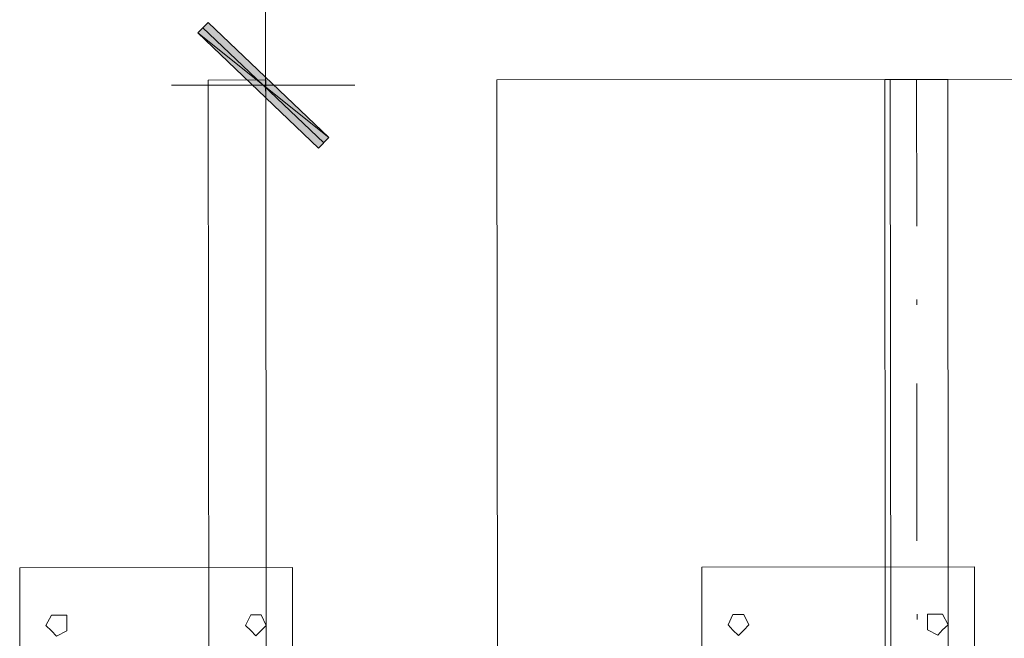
# Model space of a CAD drawing. Header units: inches. Extents: x -5850 to 5646, y 8947 to 13007.
# Tile 212 of 256: x -4283 to -4204, y 11353 to 11403. Entities that reach past the tile are written whole.
import ezdxf

# ---------------------------------------------------------------- set-up
doc = ezdxf.new("R2010")
doc.units = ezdxf.units.IN
doc.header["$MEASUREMENT"] = 0
for name, color, linetype in [('at_Entity', 7, 'Continuous'), ('at_Rect', 7, 'Continuous'), ('at_Solid', 7, 'Continuous')]:
    doc.layers.add(name, color=color, linetype=linetype)

msp = doc.modelspace()

# ---------------------------------------------------------------- hatches: boundary and pattern name
at = {"layer": 'at_Solid', "lineweight": 20}
for points in [[(-4258.525, 11393.489), (-4269.072, 11401.927), (-4268.237, 11402.77)], [(-4259.361, 11392.64), (-4258.525, 11393.489), (-4269.072, 11401.927)]]:
    msp.add_hatch(color=7, dxfattribs=at).paths.add_polyline_path(points)

# ---------------------------------------------------------------- linework, layer by layer
at = {"layer": 'at_Entity', "color": 7, "lineweight": 20}
for p, q in [((-4263.611, 11406.159), (-4263.597, 11389.681)), ((-4269.072, 11401.927), (-4268.237, 11402.77)), ((-4268.237, 11402.77), (-4258.525, 11393.489)), ((-4258.525, 11393.489), (-4269.072, 11401.927)), ((-4269.072, 11401.927), (-4259.361, 11392.64)), ((-4258.525, 11393.489), (-4269.072, 11401.927)), ((-4268.682, 11402.352), (-4258.915, 11393.064)), ((-4268.233, 11398.125), (-4263.604, 11398.129)), ((-4267.485, 10560.932), (-4268.233, 11398.125)), ((-4263.604, 11398.129), (-4262.802, 10500.109)), ((-4244.979, 11398.146), (-4213.751, 11398.174)), ((-4244.177, 10500.125), (-4244.979, 11398.146)), ((-4213.751, 11398.174), (-4211.186, 11398.176)), ((-4212.949, 10500.153), (-4213.751, 11398.174)), ((-4213.305, 11398.174), (-4208.676, 11398.178)), ((-4212.557, 10560.981), (-4213.305, 11398.174)), ((-4211.186, 11398.176), (-4208.676, 11398.178)), ((-4208.676, 11398.178), (-4172.764, 11398.21)), ((-4208.676, 11398.178), (-4207.875, 10500.158)), ((-4207.875, 10500.158), (-4208.676, 11398.178)), ((-4256.41, 11397.712), (-4271.188, 11397.699)), ((-4259.361, 11392.64), (-4258.525, 11393.489)), ((-4226.37, 11354.231), (-4225.981, 11355.079)), ((-4225.981, 11355.079), (-4225.534, 11355.08)), ((-4225.534, 11355.08), (-4225.088, 11355.08)), ((-4225.088, 11355.08), (-4224.697, 11354.233)), ((-4210.311, 11355.093), (-4209.474, 11355.094)), ((-4210.31, 11353.828), (-4210.311, 11355.093)), ((-4209.474, 11355.094), (-4209.084, 11355.094)), ((-4209.084, 11355.094), (-4208.637, 11354.247)), ((-4281.298, 11354.182), (-4280.853, 11355.03)), ((-4280.853, 11355.03), (-4280.462, 11355.031)), ((-4280.462, 11355.031), (-4279.626, 11355.031)), ((-4279.626, 11355.031), (-4279.625, 11353.766)), ((-4265.238, 11354.197), (-4264.792, 11355.045)), ((-4264.792, 11355.045), (-4264.402, 11355.045)), ((-4264.402, 11355.045), (-4263.956, 11355.045)), ((-4263.956, 11355.045), (-4263.565, 11354.198)), ((-4280.851, 11353.765), (-4281.298, 11354.182)), ((-4280.461, 11353.341), (-4280.851, 11353.765)), ((-4279.625, 11353.766), (-4280.461, 11353.341)), ((-4264.791, 11353.779), (-4265.238, 11354.197)), ((-4264.401, 11353.355), (-4264.791, 11353.779)), ((-4263.955, 11353.78), (-4264.401, 11353.355)), ((-4263.565, 11354.198), (-4263.955, 11353.78)), ((-4225.979, 11353.814), (-4226.37, 11354.231)), ((-4225.533, 11353.39), (-4225.979, 11353.814)), ((-4225.087, 11353.814), (-4225.533, 11353.39)), ((-4224.697, 11354.233), (-4225.087, 11353.814)), ((-4209.473, 11353.404), (-4210.31, 11353.828)), ((-4209.083, 11353.829), (-4209.473, 11353.404)), ((-4208.637, 11354.247), (-4209.083, 11353.829))]:
    msp.add_line(p, q, dxfattribs=at)
at = {"layer": 'at_Entity', "color": 3, "lineweight": 20}
for p, q in [((-4211.175, 11386.348), (-4211.186, 11398.176)), ((-4211.17, 11380.014), (-4211.17, 11380.437)), ((-4211.153, 11361.009), (-4211.164, 11373.679)), ((-4211.147, 11354.669), (-4211.147, 11355.093))]:
    msp.add_line(p, q, dxfattribs=at)
at = {"layer": 'at_Rect', "color": 7, "lineweight": 20}
for p, q in [((-4283.414, 11358.832), (-4261.45, 11358.852)), ((-4283.414, 11358.832), (-4283.391, 11333.91)), ((-4261.428, 11333.93), (-4261.45, 11358.852)), ((-4228.488, 11358.881), (-4206.522, 11358.901)), ((-4228.488, 11358.881), (-4228.466, 11333.959)), ((-4206.5, 11333.979), (-4206.522, 11358.901))]:
    msp.add_line(p, q, dxfattribs=at)

doc.saveas('drawing.dxf')
